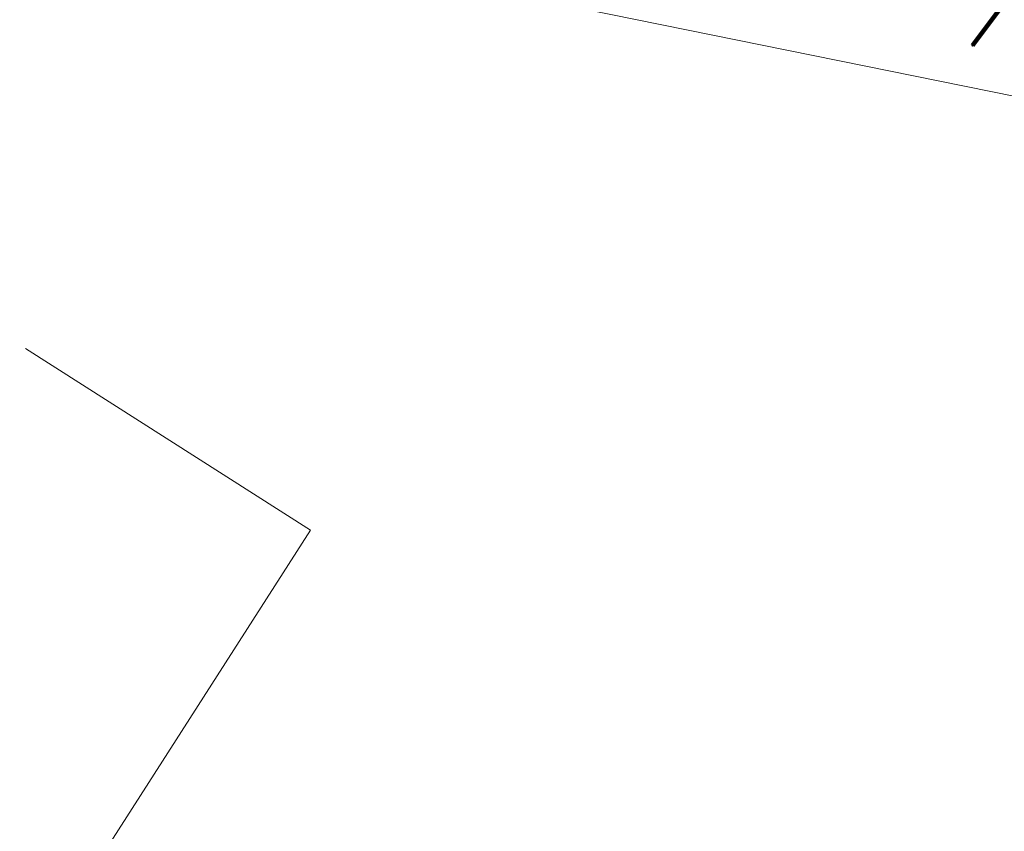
# Model space of a CAD drawing. Header units: metres. Extents: x 153756 to 154348, y 463867 to 464433.
# Tile 10 of 76: x 153833 to 153885, y 464067 to 464110. Entities that reach past the tile are written whole.
import ezdxf
from ezdxf.lldxf.tags import DXFTag

# ---------------------------------------------------------------- set-up
doc = ezdxf.new("R2010")
doc.units = ezdxf.units.M
doc.header["$LTSCALE"] = 0.5
doc.layers.get('0').update_dxf_attribs({"linetype": 'CONTINUOUS'})
for name, color, linetype, lineweight in [('B-PV-KL-DATA_FORE FREEDOM BV-G', 90, 'KL-DATA-SO', 18), ('B-PV-KL-DATA_HULPSTUK_KPN BV-S', 90, 'CONTINUOUS', 25), ('B-PV-KL-DATA_KABELBED_KPN BV-G', 90, 'CONTINUOUS', 100), ('B-PV-KL-ET_LS_400 V_STEDIN NETBEHEER BV-G', 190, 'KL-LS-SO', 18)]:
    doc.layers.add(name, color=color, linetype=linetype, lineweight=lineweight)
doc.styles.add('NLCS-ISO', font='txt')
tags = doc.linetypes.add('KL-DATA-SO', pattern='A,4,-1,[101,NLCS.SHX,S=0.5,R=0,X=0,Y=0],-1,4,-1,["D",Standard,S=1,R=0,X=-0.25,Y=-0.5],-1.5', length=12.5).pattern_tags.tags
tags[18] = DXFTag(74, 10)
tags = doc.linetypes.add('KL-LS-SO', pattern='A,4,-1,[103,NLCS.SHX,S=0.75,R=0,X=0,Y=0],-1,4,-1,["L",Standard,S=1,R=0,X=0,Y=-0.5],-2', length=13).pattern_tags.tags
tags[18] = DXFTag(74, 10)

# ---------------------------------------------------------------- blocks, each defined once
blk = doc.blocks.new('SKL-WTB_HULP_OVERIG-SO')
at = {"color": 0, "linetype": 'ByBlock', "lineweight": 18}
for points in [[(-0.14, 0.14), (0.14, -0.14)], [(0.14, 0.14), (-0.14, -0.14)]]:
    blk.add_lwpolyline(points, dxfattribs=at)
at = {"color": 0, "linetype": 'ByBlock', "lineweight": 18, "style": 'NLCS-ISO', "flags": 1}
for tag, p in [('TYPE', (1.5, 0)), ('OMSCHRIJVING', (1.5, -3)), ('LABEL', (1.5, -1.5))]:
    blk.add_attdef(tag, p, '', height=1, dxfattribs=at)

msp = doc.modelspace()

# ---------------------------------------------------------------- linework, layer by layer
at = {"layer": 'B-PV-KL-DATA_FORE FREEDOM BV-G', "ltscale": 0.5, "flags": 128}
msp.add_lwpolyline([(153846.348, 464113.921), (154001.15, 464082.54)], dxfattribs=at)
at = {"layer": 'B-PV-KL-DATA_KABELBED_KPN BV-G', "ltscale": 0.5, "flags": 128}
msp.add_lwpolyline([(153883.07, 464108.694), (153884.665, 464110.82)], dxfattribs=at)
at = {"layer": 'B-PV-KL-ET_LS_400 V_STEDIN NETBEHEER BV-G', "ltscale": 0.5, "flags": 128}
msp.add_lwpolyline([(153832.532, 464058.945), (153847.959, 464083.002), (153832.842, 464092.636)], dxfattribs=at)

# ---------------------------------------------------------------- block references
at = {"layer": 'B-PV-KL-DATA_HULPSTUK_KPN BV-S', "xscale": 0.2, "yscale": 0.2, "zscale": 0.2}
msp.add_blockref('SKL-WTB_HULP_OVERIG-SO', (153883.07, 464108.694), dxfattribs=at)

doc.saveas('drawing.dxf')
